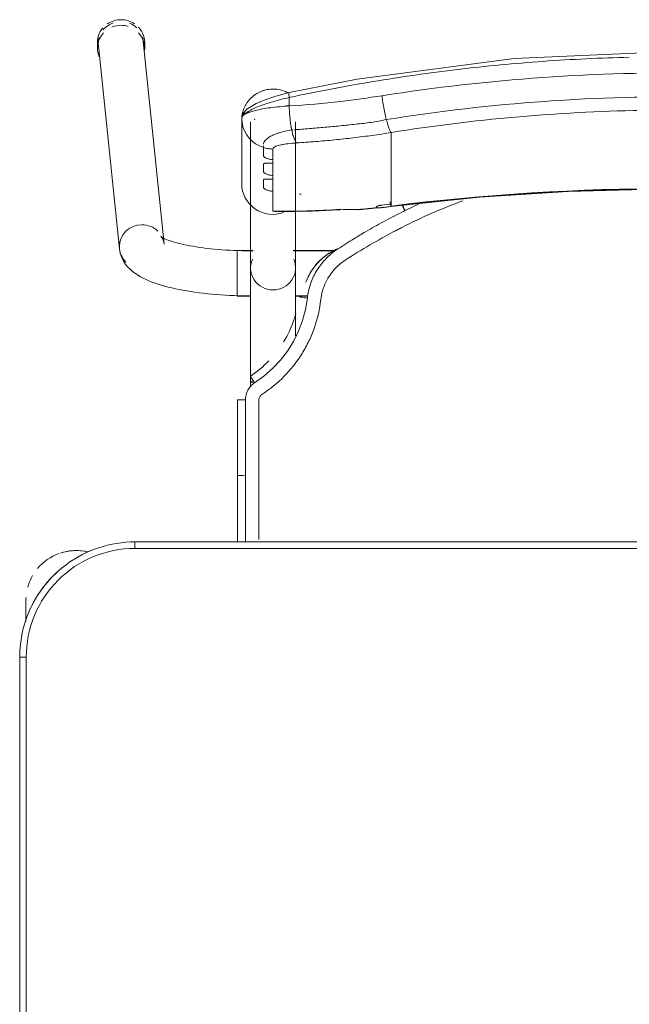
# Model space of a CAD drawing. Header units: metres. Extents: x 3 to 43.5, y -74 to -48.5.
# Tile 127 of 209: x 37.373 to 37.653, y -54.794 to -54.341. Entities that reach past the tile are written whole.
import ezdxf

# ---------------------------------------------------------------- set-up
doc = ezdxf.new("R2010")
doc.units = ezdxf.units.M
doc.layers.add('I-FURN', color=7, linetype='Continuous', lineweight=18)

# ---------------------------------------------------------------- blocks, each defined once
blk = doc.blocks.new('ConjuntoParaAlunoTamanho6 - CJA06_ConjuntoParaAlunoTamanho6-V14-1PAV - FRIGORÍFICA')
at = {"layer": 'I-FURN', "color": 253, "true_color": 0xaaaaaa}
for p, q in [((-0.2643023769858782, 0.2945585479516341), (-0.2643023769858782, 0.2919703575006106)), ((-0.2335379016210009, 0.2018170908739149), (-0.2432124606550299, 0.295256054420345)), ((-0.2425404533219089, 0.2919703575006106), (-0.2425404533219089, 0.2945585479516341)), ((-0.2638023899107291, 0.2931241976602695), (-0.2541278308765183, 0.1996852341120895)), ((-0.197899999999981, 0.2596939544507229), (-0.197899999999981, 0.2296403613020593)), ((-0.1938499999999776, 0.258124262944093), (-0.1938499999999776, 0.190968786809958)), ((-0.1920690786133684, 0.2589589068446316), (-0.1920240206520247, 0.2590556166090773)), ((-0.1920240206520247, 0.2590556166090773), (-0.1919206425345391, 0.2594856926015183)), ((-0.1731499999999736, 0.1909687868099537), (-0.1731499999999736, 0.258124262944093)), ((-0.1973389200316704, 0.2558006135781), (-0.1966477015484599, 0.2539495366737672)), ((-0.1966476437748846, 0.2539494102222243), (-0.1956994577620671, 0.2522107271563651)), ((-0.1749254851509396, 0.2543538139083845), (-0.174369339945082, 0.2544094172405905)), ((-0.1956994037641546, 0.2522106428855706), (-0.1945122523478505, 0.2506185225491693)), ((-0.1292314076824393, 0.2438022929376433), (-0.1292314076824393, 0.253173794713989)), ((-0.1836599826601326, 0.2407252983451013), (-0.1836599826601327, 0.2390378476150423)), ((-0.1292314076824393, 0.2421389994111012), (-0.1292314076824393, 0.2438022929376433)), ((-0.1292314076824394, 0.2421389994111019), (-0.1292314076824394, 0.2365253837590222)), ((-0.1292314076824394, 0.2365253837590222), (-0.1292314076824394, 0.2348620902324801)), ((-0.1836599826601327, 0.2334483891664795), (-0.1836599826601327, 0.2317609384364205)), ((-0.1292314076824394, 0.2348620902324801), (-0.1292314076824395, 0.2292484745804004)), ((-0.1292314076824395, 0.2292484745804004), (-0.1292314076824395, 0.2275851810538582)), ((-0.1292314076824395, 0.2275851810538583), (-0.1292314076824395, 0.2219715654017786)), ((-0.1836599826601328, 0.2261714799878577), (-0.1836599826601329, 0.2170112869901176)), ((-0.1292314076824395, 0.2219715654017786), (-0.1292314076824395, 0.2203082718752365)), ((-0.1441419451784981, 0.2175731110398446), (-0.1292586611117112, 0.219152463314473)), ((-0.1159764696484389, 0.2204774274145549), (-0.1226984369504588, 0.2173238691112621)), ((-0.1836599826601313, 0.2170112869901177), (-0.1818018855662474, 0.2167931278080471)), ((-0.1927135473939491, 0.1989367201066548), (-0.1999999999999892, 0.1989367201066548)), ((-0.199999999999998, 0.1984449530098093), (-0.199999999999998, 0.1941086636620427)), ((-0.1927106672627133, 0.1987867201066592), (-0.1938499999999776, 0.1987867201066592)), ((-0.1938499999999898, 0.1987867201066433), (-0.1938499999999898, 0.1984502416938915)), ((-0.1938499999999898, 0.1984502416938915), (-0.1938499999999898, 0.1976441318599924)), ((-0.1549429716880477, 0.1987867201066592), (-0.1742893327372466, 0.1987867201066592)), ((-0.1547360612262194, 0.1989367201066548), (-0.1742864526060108, 0.1989367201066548)), ((-0.199999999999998, 0.1939272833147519), (-0.1999999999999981, 0.1857513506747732)), ((-0.1938499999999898, 0.1936664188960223), (-0.1938499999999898, 0.1916047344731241)), ((-0.1999999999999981, 0.1857279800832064), (-0.1999999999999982, 0.1792198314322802)), ((-0.1938499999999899, 0.1868796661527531), (-0.1938499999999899, 0.185819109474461)), ((-0.1938499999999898, 0.1837095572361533), (-0.1938499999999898, 0.1858191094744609)), ((-0.1999999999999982, 0.1791583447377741), (-0.1999999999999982, 0.1779367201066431)), ((-0.1999999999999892, 0.1779367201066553), (-0.1937679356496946, 0.1779367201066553)), ((-0.1938499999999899, 0.1780867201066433), (-0.1938499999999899, 0.1795051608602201)), ((-0.1732320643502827, 0.1779367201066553), (-0.1675962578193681, 0.1779367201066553)), ((-0.1726767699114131, 0.1780867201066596), (-0.1675711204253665, 0.1780867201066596)), ((-0.1938499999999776, 0.1385735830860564), (-0.1938499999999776, 0.1364339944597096)), ((-0.1998252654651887, 0.1302070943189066), (-0.1998241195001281, 0.0953009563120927)), ((-0.199816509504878, 0.06488258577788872), (-0.1998241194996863, 0.095301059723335)), ((-0.1998241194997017, 0.09530105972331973), (-0.1998198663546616, 0.09528842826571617)), ((-0.196225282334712, 0.0955583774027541), (-0.1973810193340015, 0.09554367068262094)), ((0.2470000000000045, 0.06496651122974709), (-0.2469999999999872, 0.06496651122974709)), ((-0.2469999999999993, 0.06496651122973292), (-0.2469999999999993, 0.06196651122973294)), ((0.2470000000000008, 0.06496651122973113), (-0.2469999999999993, 0.06496651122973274)), ((-0.297125, 0.02878273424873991), (-0.297125, 0.0379715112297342)), ((-0.2971250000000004, 0.03797151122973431), (-0.2971250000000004, 0.02827850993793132)), ((-0.2999999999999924, 0.01196651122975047), (-0.2999999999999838, -0.3320334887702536)), ((-0.2999999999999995, 0.01196651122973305), (-0.2969999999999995, 0.01196651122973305)), ((-0.2999999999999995, 0.01196651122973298), (-0.3000000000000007, -0.3320334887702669))]:
    blk.add_line(p, q, dxfattribs=at)
at = {"layer": 'I-FURN', "color": 253, "true_color": 0xaaaaaa, "flags": 128}
for points in [[(0.0001000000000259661, 0.2903998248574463), (-0.07266958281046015, 0.2872143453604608), (-0.1448601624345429, 0.277701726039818), (-0.1760326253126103, 0.2716064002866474)], [(-0.1760343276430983, 0.2716060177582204), (-0.1821754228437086, 0.2699680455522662), (-0.1876074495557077, 0.2681172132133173), (-0.1913128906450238, 0.2665180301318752), (-0.1955671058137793, 0.2639038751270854), (-0.1970794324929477, 0.2622558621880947), (-0.1976471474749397, 0.2611297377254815), (-0.1978999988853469, 0.2597125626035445)], [(-0.1760658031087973, 0.2692828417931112), (-0.1760658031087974, 0.2683125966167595), (-0.1760658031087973, 0.2673423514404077), (-0.1760658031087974, 0.2663721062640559), (-0.1760658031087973, 0.2654018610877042)], [(-0.1978999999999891, 0.2596939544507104), (-0.1977587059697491, 0.2577280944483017), (-0.1973389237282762, 0.2558006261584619)], [(-0.1978999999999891, 0.2596939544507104), (-0.1978999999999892, 0.2521805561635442), (-0.1978999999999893, 0.244667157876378), (-0.1978999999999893, 0.2371537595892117), (-0.1978999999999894, 0.2296403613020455)], [(-0.1978999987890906, 0.2446838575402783), (-0.197899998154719, 0.2521977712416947), (-0.1978999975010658, 0.2597116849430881)], [(-0.1945121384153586, 0.2506183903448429), (-0.1931094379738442, 0.2492039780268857), (-0.191518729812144, 0.2479946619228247)], [(-0.1915186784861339, 0.2479946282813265), (-0.1897706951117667, 0.2470146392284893), (-0.1879002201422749, 0.2462823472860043)], [(-0.1878999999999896, 0.2424255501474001), (-0.1878999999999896, 0.2433897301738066), (-0.1878999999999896, 0.2443539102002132), (-0.1878999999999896, 0.2453180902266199), (-0.1878999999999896, 0.2462822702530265)], [(-0.1836599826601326, 0.2456094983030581), (-0.1836599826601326, 0.2443884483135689), (-0.1836599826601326, 0.2431673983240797), (-0.1836599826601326, 0.2419463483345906), (-0.1836599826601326, 0.2407252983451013)], [(-0.1878999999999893, 0.2351486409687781), (-0.1878999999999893, 0.2360322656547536), (-0.1878999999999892, 0.2369158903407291), (-0.1878999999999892, 0.2377995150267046), (-0.1878999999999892, 0.2386831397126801)], [(-0.1836599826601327, 0.2390378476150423), (-0.1836599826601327, 0.2376404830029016), (-0.1836599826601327, 0.2362431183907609), (-0.1836599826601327, 0.2348457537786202), (-0.1836599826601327, 0.2334483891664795)], [(-0.1878999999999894, 0.2278717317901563), (-0.1878999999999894, 0.2287553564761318), (-0.1878999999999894, 0.2296389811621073), (-0.1878999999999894, 0.2305226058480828), (-0.1878999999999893, 0.2314062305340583)], [(-0.1836599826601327, 0.2317609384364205), (-0.1836599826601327, 0.2303635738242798), (-0.1836599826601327, 0.2289662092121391), (-0.1836599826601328, 0.2275688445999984), (-0.1836599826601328, 0.2261714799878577)], [(-0.1292586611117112, 0.219152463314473), (-0.08865069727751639, 0.223419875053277), (-0.04790057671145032, 0.2260954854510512), (-0.007073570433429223, 0.2271749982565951), (0.03376492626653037, 0.226656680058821), (0.07454949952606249, 0.2245413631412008), (0.1152148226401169, 0.220832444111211), (0.1294586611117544, 0.219152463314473)], [(-0.181114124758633, 0.2167731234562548), (-0.1653257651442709, 0.2170099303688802), (-0.1533056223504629, 0.2176050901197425)], [(-0.1358999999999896, 0.2186998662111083), (-0.1358999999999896, 0.218777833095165), (-0.1358999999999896, 0.2188557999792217), (-0.1358999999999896, 0.2189337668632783), (-0.1358999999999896, 0.219011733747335)], [(-0.1292314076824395, 0.2203082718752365), (-0.1292314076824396, 0.2200743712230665), (-0.1292314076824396, 0.2198404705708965), (-0.1292314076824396, 0.2196065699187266), (-0.1292314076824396, 0.2193726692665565)], [(-0.2335379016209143, 0.20181709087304), (-0.2337286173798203, 0.2028696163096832), (-0.2340307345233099, 0.2037613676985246), (-0.2343720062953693, 0.2044473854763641), (-0.2346851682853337, 0.2049236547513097), (-0.2349211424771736, 0.2052118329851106), (-0.2350504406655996, 0.2053439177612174), (-0.235070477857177, 0.2053619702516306)], [(-0.235070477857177, 0.2053619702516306), (-0.2350077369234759, 0.2053133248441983), (-0.2348200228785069, 0.2051835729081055), (-0.2345106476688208, 0.2049931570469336), (-0.2340848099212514, 0.204758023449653), (-0.2335484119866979, 0.2044905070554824), (-0.232907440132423, 0.2042001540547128), (-0.2321676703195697, 0.2038943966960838), (-0.2313345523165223, 0.2035790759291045), (-0.2304131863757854, 0.2032588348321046), (-0.2294083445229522, 0.2029374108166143), (-0.2283245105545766, 0.2026178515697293), (-0.2271659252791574, 0.2023026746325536), (-0.2259366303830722, 0.2019939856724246), (-0.2246405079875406, 0.2016935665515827), (-0.2232813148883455, 0.2014029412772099), (-0.2218627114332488, 0.2011234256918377), (-0.22038828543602, 0.200856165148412), (-0.2188615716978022, 0.2006021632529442), (-0.2172860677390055, 0.2003623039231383), (-0.2156652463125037, 0.2001373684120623), (-0.2140025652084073, 0.1999280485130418), (-0.2123014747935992, 0.1997349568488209), (-0.2105654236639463, 0.1995586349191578), (-0.2087978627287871, 0.1993995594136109), (-0.2070022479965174, 0.1992581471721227), (-0.2051820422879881, 0.1991347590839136), (-0.2033407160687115, 0.1990297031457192), (-0.201481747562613, 0.1989432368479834), (-0.1996086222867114, 0.1988755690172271), (-0.1977248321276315, 0.1988268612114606), (-0.1958338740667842, 0.1987972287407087), (-0.1939392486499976, 0.1987867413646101), (-0.1938499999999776, 0.1987867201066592)], [(-0.2541278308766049, 0.1996852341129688), (-0.2537524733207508, 0.1976222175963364), (-0.2531060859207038, 0.1957226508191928), (-0.2522614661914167, 0.1940331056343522), (-0.251286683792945, 0.1925592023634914), (-0.2502318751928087, 0.1912808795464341), (-0.2491278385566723, 0.19016772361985), (-0.2479903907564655, 0.1891887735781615), (-0.2468256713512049, 0.1883170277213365), (-0.2456343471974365, 0.1875306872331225), (-0.24441438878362, 0.1868128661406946), (-0.2431627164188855, 0.1861507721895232), (-0.2418761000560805, 0.1855348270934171), (-0.2405516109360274, 0.184957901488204), (-0.2391868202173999, 0.1844147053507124), (-0.2377798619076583, 0.1839013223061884), (-0.2363294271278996, 0.1834148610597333), (-0.2348347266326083, 0.1829531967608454), (-0.2332954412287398, 0.1825147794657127), (-0.2317116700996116, 0.182098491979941), (-0.230083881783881, 0.181703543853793), (-0.2284128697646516, 0.1813293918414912), (-0.2266997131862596, 0.1809756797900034), (-0.2249457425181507, 0.180642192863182), (-0.2231525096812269, 0.1803288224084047), (-0.2213217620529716, 0.1800355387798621), (-0.2194554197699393, 0.1797623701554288), (-0.217555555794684, 0.1795093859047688), (-0.215624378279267, 0.1792766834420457), (-0.2136642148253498, 0.1790643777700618), (-0.2116774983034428, 0.1788725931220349), (-0.2096667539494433, 0.1787014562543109), (-0.2076345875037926, 0.1785510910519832), (-0.2055836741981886, 0.1784216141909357), (-0.2035167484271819, 0.1783131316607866), (-0.2014365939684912, 0.1782257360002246), (-0.1993460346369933, 0.1781595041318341), (-0.1972479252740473, 0.1781144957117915), (-0.1951451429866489, 0.1780907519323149), (-0.1938499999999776, 0.1780867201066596)], [(-0.1938499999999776, 0.1385735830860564), (-0.1938499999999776, 0.1405709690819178), (-0.1938499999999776, 0.1425707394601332), (-0.1938499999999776, 0.1445696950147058), (-0.1938499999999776, 0.1465646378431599), (-0.1938499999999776, 0.1485523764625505), (-0.1938499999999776, 0.1505297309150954), (-0.1938499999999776, 0.152493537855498), (-0.1938499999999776, 0.1544406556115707), (-0.1938499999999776, 0.1563679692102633), (-0.1938499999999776, 0.1582723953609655), (-0.1938499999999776, 0.1601508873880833), (-0.1938499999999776, 0.1620004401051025), (-0.1938499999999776, 0.163818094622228), (-0.1938499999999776, 0.1656009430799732), (-0.1938499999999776, 0.1673461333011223), (-0.1938499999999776, 0.1690508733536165), (-0.1938499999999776, 0.1707124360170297), (-0.1938499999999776, 0.1723281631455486), (-0.1938499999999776, 0.1738954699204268), (-0.1938499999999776, 0.1754118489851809), (-0.1938499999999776, 0.1768748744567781), (-0.1938499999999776, 0.1782822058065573), (-0.1938499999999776, 0.1796315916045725), (-0.1938499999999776, 0.1809208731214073), (-0.1938499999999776, 0.1821479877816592), (-0.1938499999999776, 0.1833109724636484), (-0.1938499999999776, 0.1844079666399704), (-0.1938499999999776, 0.1854372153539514), (-0.1938499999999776, 0.1863970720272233), (-0.1938499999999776, 0.1872860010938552), (-0.1938499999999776, 0.1881025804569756), (-0.1938499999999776, 0.1888455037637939), (-0.1938499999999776, 0.1895135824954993), (-0.1938499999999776, 0.1901057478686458), (-0.1938499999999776, 0.1906210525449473), (-0.1938499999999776, 0.190968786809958)], [(-0.1731499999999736, 0.1909687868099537), (-0.1731499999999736, 0.1905139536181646), (-0.1731499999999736, 0.189981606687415), (-0.1731499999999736, 0.1893725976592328), (-0.1731499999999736, 0.1886879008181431), (-0.1731499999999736, 0.1879286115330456), (-0.1731499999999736, 0.1870959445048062), (-0.1731499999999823, 0.1861912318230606), (-0.1731499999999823, 0.1852159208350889), (-0.1731499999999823, 0.1841715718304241), (-0.1731499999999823, 0.1830598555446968), (-0.1731499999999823, 0.1818825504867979), (-0.1731499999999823, 0.1806415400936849), (-0.1731499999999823, 0.1793388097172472), (-0.1731499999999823, 0.1779764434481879), (-0.1731499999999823, 0.1765566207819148), (-0.1731499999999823, 0.1750816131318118), (-0.1731499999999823, 0.1735537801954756), (-0.1731499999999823, 0.1719755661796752), (-0.1731499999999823, 0.1703494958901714), (-0.1731499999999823, 0.1686781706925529), (-0.1731499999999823, 0.1669642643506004), (-0.1731499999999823, 0.1652105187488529), (-0.1731499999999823, 0.1634197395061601), (-0.1731499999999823, 0.1615947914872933), (-0.1731499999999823, 0.1597385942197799)], [(-0.1684099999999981, 0.1843835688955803), (-0.1684099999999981, 0.1843688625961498), (-0.1684099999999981, 0.1843541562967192), (-0.1684099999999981, 0.1843394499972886), (-0.1684099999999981, 0.184324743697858)], [(-0.1677424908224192, 0.1770641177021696), (-0.1686080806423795, 0.1718750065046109), (-0.1699665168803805, 0.1667882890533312), (-0.1718069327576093, 0.1618511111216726), (-0.1741455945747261, 0.1571266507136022), (-0.1769279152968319, 0.1526472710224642), (-0.1801293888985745, 0.1484554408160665), (-0.183741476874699, 0.1446112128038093), (-0.1877058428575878, 0.1411317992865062), (-0.1919863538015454, 0.1380495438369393)], [(-0.1962270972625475, 0.1302521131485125), (-0.1962262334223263, 0.1233088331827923), (-0.1962256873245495, 0.1163650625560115), (-0.1962254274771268, 0.1094205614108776), (-0.1962253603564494, 0.1024936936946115), (-0.1962252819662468, 0.09555841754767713)], [(-0.1973810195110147, 0.09554367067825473), (-0.1984075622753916, 0.09550450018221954), (-0.1992035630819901, 0.09544490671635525), (-0.199690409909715, 0.09537093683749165), (-0.1998241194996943, 0.09530106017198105)], [(-0.2469999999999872, 0.06496651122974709), (-0.2491194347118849, 0.06492411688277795), (-0.251235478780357, 0.064797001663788), (-0.253344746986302, 0.06458536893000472), (-0.2554438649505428, 0.06428955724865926), (-0.257529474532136, 0.06391003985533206), (-0.2595982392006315, 0.06344742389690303), (-0.2616468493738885, 0.06290244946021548), (-0.2636720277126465, 0.06227598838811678), (-0.2656705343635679, 0.06156904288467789), (-0.2676391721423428, 0.06078274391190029), (-0.2695747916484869, 0.05991834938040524), (-0.2714742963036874, 0.05897724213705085), (-0.273334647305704, 0.05796092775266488), (-0.2751528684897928, 0.05687103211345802), (-0.2769260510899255, 0.05570929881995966), (-0.2786513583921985, 0.05447758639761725), (-0.2803260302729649, 0.05317786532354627), (-0.2819473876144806, 0.05181221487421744), (-0.2835128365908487, 0.0503828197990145), (-0.2850198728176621, 0.04889196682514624), (-0.2864660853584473, 0.04734204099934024), (-0.2878491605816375, 0.04573552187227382), (-0.2891668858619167, 0.04407497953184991), (-0.2904171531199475, 0.04236307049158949), (-0.2915979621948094, 0.04060253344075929), (-0.2927074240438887, 0.03879618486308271), (-0.2937437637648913, 0.03694691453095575), (-0.2947053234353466, 0.03505768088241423), (-0.2955905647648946, 0.0331315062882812), (-0.2963980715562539, 0.03117147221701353), (-0.2971265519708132, 0.02918071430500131), (-0.2977748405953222, 0.0271624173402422), (-0.2983419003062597, 0.0251198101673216), (-0.2988268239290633, 0.02305616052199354), (-0.2992288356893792, 0.020974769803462), (-0.2995472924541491, 0.01887896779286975), (-0.2997816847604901, 0.01677210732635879), (-0.299931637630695, 0.01465755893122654), (-0.2999969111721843, 0.0125387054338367), (-0.2999999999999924, 0.01196651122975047)], [(0.2469999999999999, 0.0619665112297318), (0.1234999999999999, 0.0619665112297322), (-1.453485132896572e-16, 0.06196651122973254), (-0.1235000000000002, 0.06196651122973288), (-0.2470000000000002, 0.06196651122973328)], [(-0.2469999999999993, 0.06196651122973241), (-0.1234999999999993, 0.0619665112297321), (7.44471151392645e-16, 0.06196651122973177), (0.1235000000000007, 0.06196651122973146), (0.2470000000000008, 0.06196651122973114)], [(-0.2971249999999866, 0.0379715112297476), (-0.2971249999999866, 0.03795791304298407), (-0.2971249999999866, 0.03791714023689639), (-0.2971249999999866, 0.03784925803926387), (-0.2971249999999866, 0.03775437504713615), (-0.2971249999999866, 0.03763264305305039), (-0.2971249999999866, 0.03748425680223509), (-0.2971249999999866, 0.03730945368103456), (-0.2971249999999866, 0.03710851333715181), (-0.2971249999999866, 0.03688175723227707), (-0.2971249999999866, 0.0366295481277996), (-0.2971249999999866, 0.03635228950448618), (-0.2971249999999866, 0.03605042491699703), (-0.2971249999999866, 0.03572443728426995), (-0.2971249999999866, 0.03537484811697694), (-0.2971249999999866, 0.03500221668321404), (-0.2971249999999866, 0.03460713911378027), (-0.2971249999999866, 0.03419024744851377), (-0.2971249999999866, 0.03375220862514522), (-0.2971249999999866, 0.03329372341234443), (-0.2971249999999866, 0.03281552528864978), (-0.2971249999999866, 0.03231837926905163), (-0.2971249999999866, 0.03180308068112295), (-0.2971249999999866, 0.03127045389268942), (-0.2971249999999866, 0.03072135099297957), (-0.2971249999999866, 0.03015665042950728), (-0.2971249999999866, 0.0295772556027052), (-0.2971249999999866, 0.02898409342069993)], [(-0.2970000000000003, 0.01196651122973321), (-0.2970000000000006, -0.0740334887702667), (-0.2970000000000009, -0.1600334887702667), (-0.297000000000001, -0.2460334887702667), (-0.2970000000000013, -0.3320334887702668)], [(-0.2970000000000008, -0.3320334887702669), (-0.2970000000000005, -0.2460334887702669), (-0.2970000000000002, -0.1600334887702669), (-0.2969999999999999, -0.07403348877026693), (-0.2969999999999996, 0.01196651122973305)]]:
    blk.add_lwpolyline(points, dxfattribs=at)
at = {"layer": 'I-FURN', "color": 253, "true_color": 0xaaaaaa}
for centre, radius, start, end in [((-0.2470000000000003, 0.01196651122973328), 0.05000000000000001, 89.99999999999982, 179.9999999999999), ((-0.2469999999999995, 0.01196651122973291), 0.05, 90.00000000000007, 180.0000000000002), ((-0.274125, 0.03797151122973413), 0.02300000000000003, 109.9274386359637, 140.0230900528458), ((-0.274125, 0.03797151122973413), 0.02299999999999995, 76.78757610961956, 107.9999999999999), ((-0.274125, 0.03797151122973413), 0.02299999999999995, 76.40433790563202, 104.4669156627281), ((-0.2469999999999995, 0.01196651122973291), 0.05300000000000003, 112.4999999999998, 122.6999338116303), ((-0.2469999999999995, 0.01196651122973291), 0.05300000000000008, 127.5520064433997, 143.1496439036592), ((-0.274125, 0.03797151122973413), 0.02300000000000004, 149.9762060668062, 164.344980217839), ((-0.274125, 0.03797151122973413), 0.023, 176.566897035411, 179.9999999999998), ((-0.2469999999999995, 0.01196651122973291), 0.0530000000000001, 147.3000658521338, 157.4999999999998)]:
    blk.add_arc(centre, radius, start, end, dxfattribs=at)
for centre, major_axis, ratio, start_param, end_param in [((-0.2535074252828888, 0.2941901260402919), (0.01029496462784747, 0.001065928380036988), 0.9671584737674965, 1.815725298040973, 2.361641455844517), ((-0.2534214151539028, 0.2945585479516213), (0.01088096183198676, 0), 0.9659258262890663, 1.570796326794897, 2.185057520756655), ((-0.2534214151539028, 0.2945585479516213), (0.01088096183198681, 0), 0.9659258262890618, 0.9594267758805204, 1.570796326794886), ((-0.2535074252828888, 0.2941901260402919), (0.01029496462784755, 0.001065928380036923), 0.9671584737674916, 0.6855924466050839, 1.060104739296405), ((-0.2534214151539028, 0.2919703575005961), (0.01088096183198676, 0), 0.9659258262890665, 2.404267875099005, 3.526261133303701), ((-0.2534214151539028, 0.2945585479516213), (0.01088096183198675, 0), 0.9659258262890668, 2.438822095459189, 3.243524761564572), ((-0.2534214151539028, 0.2919703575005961), (0.01088096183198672, 0), 0.9659258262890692, 1.570796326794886, 1.965237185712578), ((-0.2534214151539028, 0.2919703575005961), (0.01088096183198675, 0), 0.965925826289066, 1.25762360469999, 1.559899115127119), ((-0.2534214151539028, 0.2945585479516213), (0.01088096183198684, 0), 0.965925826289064, 6.170166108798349, 7.02045695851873), ((-0.2534214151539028, 0.2919703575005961), (0.0108809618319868, 0), 0.9659258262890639, 6.182855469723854, 7.015453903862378), ((-0.2535074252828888, 0.2941901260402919), (0.01029496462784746, 0.001065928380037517), 0.9671584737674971, 2.780210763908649, 3.14159265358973), ((-0.2535074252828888, 0.2941901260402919), (0.01029496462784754, 0.001065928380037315), 0.9671584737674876, 6.183379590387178, 6.464027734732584), ((-0.1834999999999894, 0.2296403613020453), (-0.01439999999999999, 1.543589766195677e-16), 0.9781476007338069, 0, 1.909657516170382), ((9.999999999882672e-05, -0.7715866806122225), (1.021100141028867, 0), 0.9781476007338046, 1.44377104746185, 1.697821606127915), ((9.999999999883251e-05, -0.7711708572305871), (1.0208981, 0), 0.9781476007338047, 1.443771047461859, 1.697821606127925), ((-0.1792715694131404, 0.6012766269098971), (0.385, 0), 0.9781476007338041, 4.732926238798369, 4.735012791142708), ((-0.1792715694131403, 0.6033557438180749), (0.3949999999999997, 0), 0.978147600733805, 4.701278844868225, 4.780292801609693), ((-0.1450124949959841, 0.2275351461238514), (-0.0008705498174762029, 0.009962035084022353), 0.01850094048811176, 2.95752618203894, 3.350225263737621), ((-0.1792715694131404, 0.6026280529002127), (0.3949999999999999, 0), 0.9781476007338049, 4.801491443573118, 4.82254091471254), ((-0.1792715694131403, 0.6035636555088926), (0.3950000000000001, 0), 0.9781476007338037, 4.828782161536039, 4.83941425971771), ((-0.1792715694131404, 0.6022122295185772), (0.3947979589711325, 0), 0.9781476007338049, 4.828841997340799, 4.839414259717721), ((-0.1304982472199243, 0.2290753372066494), (-0.001239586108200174, 0.009922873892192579), 0.02633907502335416, 2.463315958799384, 2.966516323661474), ((-0.2438328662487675, 0.2007511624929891), (0.01029496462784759, 0.001065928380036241), 0.9671584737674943, 1.4709906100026, 3.041786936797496), ((-0.2438328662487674, 0.2007511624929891), (0.01029496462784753, 0.001065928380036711), 0.9671584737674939, 0.6855924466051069, 1.470990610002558), ((-0.2438328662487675, 0.200751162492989), (0.01029496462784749, 0.001065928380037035), 0.9671584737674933, 3.041786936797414, 3.827185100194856), ((-0.1834999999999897, 0.1909687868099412), (0.01035, 0), 0.9781476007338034, 2.736870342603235, 4.712388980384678), ((-0.1834999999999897, 0.1909687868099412), (0.01035000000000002, 0), 0.9781476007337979, 4.712388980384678, 6.687907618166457), ((-0.1834999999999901, 0.1385735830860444), (0.01034999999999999, 0), 0.06975647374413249, 2.648424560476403, 3.665191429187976)]:
    blk.add_ellipse(centre, major_axis=major_axis, ratio=ratio, start_param=start_param, end_param=end_param, dxfattribs=at)
for points in [[(-0.0592946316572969, 0.2859072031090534), (-0.06587565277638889, 0.2854382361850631), (-0.07244736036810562, 0.2848919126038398), (-0.07900653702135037, 0.2842687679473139)], [(-0.03952650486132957, 0.2870815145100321), (-0.04612297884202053, 0.2867677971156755), (-0.05271335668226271, 0.2863761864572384), (-0.05929442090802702, 0.2859072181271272)], [(-0.01972185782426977, 0.2877884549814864), (-0.02632733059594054, 0.2876310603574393), (-0.03292992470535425, 0.2873952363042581), (-0.03952642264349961, 0.2870815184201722)], [(-0.09864346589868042, 0.2821693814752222), (-0.1051744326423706, 0.2813931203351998), (-0.1116896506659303, 0.2805405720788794), (-0.1181860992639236, 0.2796131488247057)], [(-0.07900690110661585, 0.2842687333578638), (-0.08556602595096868, 0.2836455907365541), (-0.09211261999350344, 0.282945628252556), (-0.09864346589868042, 0.2821693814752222)], [(-0.1376161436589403, 0.2766076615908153), (-0.1440720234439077, 0.275531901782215), (-0.150506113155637, 0.2743826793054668), (-0.1569153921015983, 0.2731614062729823)], [(-0.1181862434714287, 0.2796131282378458), (-0.1246826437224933, 0.2786857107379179), (-0.131160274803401, 0.2776834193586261), (-0.1376161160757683, 0.2766076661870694)], [(-0.1569155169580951, 0.2731613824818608), (-0.163324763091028, 0.2719401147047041), (-0.1697091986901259, 0.270646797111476), (-0.1760658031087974, 0.2692828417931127)], [(-0.1334597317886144, 0.2700975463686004), (-0.1333915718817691, 0.2695629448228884), (-0.1332445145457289, 0.2684805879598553), (-0.1329950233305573, 0.2668394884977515), (-0.13271980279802, 0.2652023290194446), (-0.1324223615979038, 0.2635911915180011), (-0.1321069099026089, 0.2620269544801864), (-0.1317774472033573, 0.2605307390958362), (-0.131551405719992, 0.2595920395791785), (-0.1314375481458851, 0.2591403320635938)], [(-0.176065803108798, 0.2654018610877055), (-0.1791352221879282, 0.2652333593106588), (-0.1850371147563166, 0.2646984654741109), (-0.1921907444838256, 0.2633749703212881), (-0.1952797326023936, 0.2622250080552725), (-0.1963209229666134, 0.2616120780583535)], [(-0.1765593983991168, 0.2656450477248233), (-0.1770113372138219, 0.2655265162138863), (-0.177461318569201, 0.2654051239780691), (-0.1779078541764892, 0.265281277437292)], [(-0.176065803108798, 0.2654018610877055), (-0.1760589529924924, 0.2649819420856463), (-0.1760367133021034, 0.2641342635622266), (-0.1759782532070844, 0.2628495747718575), (-0.1758952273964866, 0.2615619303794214), (-0.175788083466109, 0.2602816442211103), (-0.17565767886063, 0.2590190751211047), (-0.1755052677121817, 0.2577841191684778), (-0.1753320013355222, 0.2565866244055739), (-0.175139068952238, 0.255436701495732), (-0.17499849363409, 0.2547076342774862), (-0.1749255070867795, 0.2543539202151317)], [(-0.1973516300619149, 0.2608349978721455), (-0.1977148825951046, 0.2604604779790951), (-0.1978999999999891, 0.2600778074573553), (-0.1978999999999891, 0.2596939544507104)], [(-0.1292314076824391, 0.2531737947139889), (-0.1293198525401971, 0.253273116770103), (-0.1295044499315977, 0.2535308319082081), (-0.1298007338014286, 0.2540876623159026), (-0.1301127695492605, 0.2548082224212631), (-0.130436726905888, 0.2556848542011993), (-0.1307683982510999, 0.2567045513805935), (-0.1311037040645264, 0.2578555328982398), (-0.1313268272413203, 0.2587010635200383), (-0.1314375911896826, 0.259140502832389)], [(-0.1749255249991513, 0.2543540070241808), (-0.1748359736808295, 0.2539200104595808), (-0.1746487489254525, 0.2530845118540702), (-0.1743466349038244, 0.2519451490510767), (-0.1740270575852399, 0.2509327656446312), (-0.1736938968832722, 0.2500587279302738), (-0.1733510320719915, 0.2493354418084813), (-0.1730027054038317, 0.2487702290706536), (-0.1727696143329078, 0.2485030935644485), (-0.1726535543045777, 0.2483980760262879)], [(-0.1639821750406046, 0.2490156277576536), (-0.1668748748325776, 0.2487818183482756), (-0.1697656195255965, 0.2485760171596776), (-0.1726535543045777, 0.2483980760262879)], [(-0.1596417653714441, 0.2493873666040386), (-0.161088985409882, 0.249256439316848), (-0.1625358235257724, 0.2491325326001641), (-0.1639821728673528, 0.2490156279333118)], [(-0.1466093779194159, 0.2507557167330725), (-0.1480579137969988, 0.2505825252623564), (-0.1495063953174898, 0.2504163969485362), (-0.1509547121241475, 0.2502573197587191)], [(-0.1422637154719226, 0.2512964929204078), (-0.143712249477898, 0.2511091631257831), (-0.1451608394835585, 0.2509289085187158), (-0.1466093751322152, 0.2507557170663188)], [(-0.1879001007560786, 0.2462823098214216), (-0.1875579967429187, 0.2461749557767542), (-0.1868655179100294, 0.2459854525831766), (-0.1858079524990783, 0.2457777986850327), (-0.1847375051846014, 0.245647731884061), (-0.1840192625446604, 0.2456134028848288), (-0.1836599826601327, 0.2456094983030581)], [(-0.1539742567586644, 0.2177192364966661), (-0.1534937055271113, 0.2175210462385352), (-0.1529962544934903, 0.2175770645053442), (-0.1524701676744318, 0.2178778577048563)], [(-0.1524701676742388, 0.2178778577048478), (-0.1511336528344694, 0.2178205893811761), (-0.148400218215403, 0.2177478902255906), (-0.1455629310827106, 0.2177625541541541), (-0.1441226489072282, 0.217792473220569)], [(-0.1358494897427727, 0.2186013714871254), (-0.135866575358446, 0.2186169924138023), (-0.1358918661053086, 0.2186492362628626), (-0.1359000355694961, 0.2186828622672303), (-0.1358999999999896, 0.2186998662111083)], [(-0.1358999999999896, 0.219011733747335), (-0.1358974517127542, 0.2190478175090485), (-0.135862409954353, 0.2191208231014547), (-0.1357253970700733, 0.2192307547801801), (-0.1354877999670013, 0.2193475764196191), (-0.1351772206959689, 0.2194610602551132), (-0.1347943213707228, 0.2195675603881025), (-0.1343570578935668, 0.2196652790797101), (-0.1339016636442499, 0.2197447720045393), (-0.1335709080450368, 0.2197895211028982), (-0.1333999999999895, 0.2198095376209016)], [(-0.1226979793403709, 0.2173232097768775), (-0.1229747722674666, 0.2171883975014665), (-0.1235279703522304, 0.2169178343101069), (-0.124080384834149, 0.2166453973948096), (-0.1243563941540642, 0.2165087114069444)], [(-0.09624535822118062, 0.2218352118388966), (-0.1058408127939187, 0.2182510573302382), (-0.1151956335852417, 0.2141430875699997), (-0.124341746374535, 0.2095039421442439)], [(-0.1228881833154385, 0.2172303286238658), (-0.1230391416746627, 0.2175280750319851), (-0.1231915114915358, 0.2178323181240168), (-0.1233396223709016, 0.2181318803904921)], [(-0.1243563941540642, 0.2165087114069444), (-0.127170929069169, 0.2151169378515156), (-0.132758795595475, 0.2122360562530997), (-0.1382577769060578, 0.2091620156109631), (-0.140984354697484, 0.2075760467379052)], [(-0.124341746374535, 0.2095039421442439), (-0.1249439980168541, 0.2091985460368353), (-0.1261530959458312, 0.2085797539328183), (-0.127371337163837, 0.2079446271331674), (-0.1279827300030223, 0.2076228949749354)], [(-0.1463764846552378, 0.2043055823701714), (-0.1476209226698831, 0.2035451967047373), (-0.1501008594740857, 0.2020049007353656), (-0.1525577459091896, 0.2004277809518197), (-0.1537794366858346, 0.1996302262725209)], [(-0.1279827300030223, 0.2076228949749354), (-0.1315664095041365, 0.205741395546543), (-0.1388903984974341, 0.2016844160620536), (-0.1465126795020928, 0.1969783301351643), (-0.1503956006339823, 0.1944471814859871)], [(-0.140984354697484, 0.2075760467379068), (-0.1418838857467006, 0.2070440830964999), (-0.1436780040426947, 0.2059695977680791), (-0.1454617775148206, 0.2048741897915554), (-0.1463509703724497, 0.2043213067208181)], [(-0.1537794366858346, 0.1996302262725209), (-0.1554966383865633, 0.198508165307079), (-0.1586948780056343, 0.195943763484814), (-0.1613359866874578, 0.1928020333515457), (-0.1624994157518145, 0.191104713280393)], [(-0.1568013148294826, 0.1981978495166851), (-0.1557631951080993, 0.1987999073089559), (-0.1547464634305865, 0.199296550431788), (-0.1537598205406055, 0.1997100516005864)], [(-0.1650109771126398, 0.1907575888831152), (-0.164470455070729, 0.191508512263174), (-0.163310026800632, 0.1929545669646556), (-0.161349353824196, 0.1949320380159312), (-0.1591901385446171, 0.1966947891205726), (-0.1576358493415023, 0.1977121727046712), (-0.1568341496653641, 0.1981787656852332)], [(-0.1624994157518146, 0.1911047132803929), (-0.1627133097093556, 0.1907999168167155), (-0.1631293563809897, 0.1901833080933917), (-0.1635214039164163, 0.1895535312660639), (-0.1637112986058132, 0.1892355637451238)], [(-0.1544771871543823, 0.1911186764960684), (-0.1564547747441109, 0.1891182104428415), (-0.1596892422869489, 0.1845226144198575), (-0.1612418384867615, 0.1791461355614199), (-0.1615632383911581, 0.1763592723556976)], [(-0.1503956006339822, 0.194447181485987), (-0.1511343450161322, 0.1939646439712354), (-0.1525553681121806, 0.1929255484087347), (-0.1538574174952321, 0.191743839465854), (-0.1544771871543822, 0.1911186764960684)], [(-0.1637112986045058, 0.1892355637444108), (-0.1647895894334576, 0.1873763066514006), (-0.1665590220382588, 0.1834307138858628), (-0.1674964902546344, 0.1792013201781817), (-0.1677424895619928, 0.1770639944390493)], [(-0.1677424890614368, 0.1770642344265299), (-0.1682328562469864, 0.1771200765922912), (-0.1692131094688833, 0.1772481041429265), (-0.1704566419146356, 0.1774597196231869), (-0.1712817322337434, 0.1776583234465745), (-0.1714682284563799, 0.1777616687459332), (-0.1714634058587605, 0.1778021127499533)], [(-0.1854029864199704, 0.1482281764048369), (-0.1879709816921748, 0.1455767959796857), (-0.1908368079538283, 0.1432074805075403), (-0.1939136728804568, 0.1411945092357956)], [(-0.1939136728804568, 0.1411945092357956), (-0.1939293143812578, 0.1411928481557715), (-0.1938540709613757, 0.1410265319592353), (-0.1934388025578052, 0.1403259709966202), (-0.192784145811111, 0.1392806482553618), (-0.1922544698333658, 0.1384598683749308), (-0.1919863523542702, 0.1380495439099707)], [(-0.1919863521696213, 0.1380501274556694), (-0.1926489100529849, 0.1376179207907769), (-0.1938268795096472, 0.136629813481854), (-0.195191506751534, 0.1347279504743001), (-0.1960368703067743, 0.1325520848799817), (-0.1962246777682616, 0.1310361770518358), (-0.1962270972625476, 0.1302521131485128)], [(-0.1886288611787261, 0.1327672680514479), (-0.1888420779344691, 0.1326285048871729), (-0.1892217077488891, 0.1323105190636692), (-0.1896640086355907, 0.1316970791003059), (-0.1899394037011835, 0.1309924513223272), (-0.1900005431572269, 0.1305014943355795), (-0.1900014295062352, 0.130247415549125)], [(-0.196227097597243, 0.1302520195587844), (-0.1967197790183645, 0.1302517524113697), (-0.1976969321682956, 0.1302488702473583), (-0.1989137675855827, 0.1302381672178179), (-0.1996945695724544, 0.1302227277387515), (-0.1998445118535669, 0.1302108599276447), (-0.1998210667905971, 0.1302049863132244)], [(-0.1998210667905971, 0.1302049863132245), (-0.1998207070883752, 0.124380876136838), (-0.1998194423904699, 0.1127324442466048), (-0.1998196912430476, 0.1010983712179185), (-0.1998198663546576, 0.09528842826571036)], [(-0.1998180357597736, 0.121469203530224), (-0.1998182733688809, 0.1243806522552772), (-0.1998185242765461, 0.1272925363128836), (-0.1998187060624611, 0.1302043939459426)], [(-0.1998174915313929, 0.095284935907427), (-0.1998173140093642, 0.101095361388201), (-0.1998171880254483, 0.1069128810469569), (-0.1998174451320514, 0.112733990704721)], [(-0.1998198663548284, 0.09528842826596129), (-0.1998199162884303, 0.08515314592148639), (-0.1998200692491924, 0.07501788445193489), (-0.1998200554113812, 0.06488260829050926)], [(-0.199817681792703, 0.06488260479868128), (-0.1998176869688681, 0.06836778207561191), (-0.1998176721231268, 0.07185295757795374), (-0.1998176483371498, 0.07533813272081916)]]:
    blk.add_open_spline(points, degree=3, dxfattribs=at)
for points, knots in [([(-0.1334597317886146, 0.2700975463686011), (-0.0847039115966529, 0.2777950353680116), (0.005190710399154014, 0.2841531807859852), (0.09465608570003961, 0.2762553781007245), (0.1336597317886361, 0.2700975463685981)], [-1, -1, -1, -1, -0.4444444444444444, 0, 0, 0, 0]), ([(-0.1978999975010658, 0.2597116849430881), (-0.1978992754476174, 0.2601895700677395), (-0.197828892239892, 0.2612672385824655), (-0.1974722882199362, 0.2628706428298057), (-0.1969498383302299, 0.2642975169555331), (-0.1964165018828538, 0.2654260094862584), (-0.1958545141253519, 0.2663723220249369), (-0.1953379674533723, 0.2671148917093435), (-0.1949214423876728, 0.2676569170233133), (-0.1944708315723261, 0.2681916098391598), (-0.1938161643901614, 0.2689006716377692), (-0.1929067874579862, 0.2697547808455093), (-0.1918973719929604, 0.2705252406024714), (-0.1910486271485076, 0.271071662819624), (-0.1903984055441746, 0.2714415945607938), (-0.1897348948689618, 0.2717736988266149), (-0.1888273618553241, 0.2721720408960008), (-0.1871898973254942, 0.2727458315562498), (-0.1847401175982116, 0.2732046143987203), (-0.1817407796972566, 0.2731518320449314), (-0.1790554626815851, 0.2725508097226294), (-0.1774490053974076, 0.2718715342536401), (-0.176785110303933, 0.2715289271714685)], [0, 0, 0, 0, 0.0625, 0.125, 0.15625, 0.1875, 0.21875, 0.234375, 0.25, 0.265625, 0.28125, 0.3125, 0.34375, 0.359375, 0.375, 0.390625, 0.40625, 0.4375, 0.5, 0.5625, 0.625, 0.6721865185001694, 0.6721865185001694, 0.6721865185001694, 0.6721865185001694]), ([(-0.197899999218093, 0.2597116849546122), (-0.1978999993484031, 0.2603422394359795), (-0.1968779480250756, 0.26186790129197), (-0.1928195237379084, 0.2641120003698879), (-0.1886535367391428, 0.2657759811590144), (-0.1849085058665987, 0.2670351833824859), (-0.180643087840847, 0.2682349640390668), (-0.1776024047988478, 0.2689532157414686), (-0.1760658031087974, 0.2692828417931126)], [0, 0, 0, 0, 0.25, 0.5, 0.625, 0.75, 0.875, 1, 1, 1, 1]), ([(-0.1761028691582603, 0.2715562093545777), (-0.1761586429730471, 0.2714860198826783), (-0.1762736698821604, 0.2710598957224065), (-0.1761920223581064, 0.2700340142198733), (-0.1760658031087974, 0.2692828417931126)], [0.625, 0.625, 0.625, 0.625, 0.75, 1, 1, 1, 1]), ([(-0.1760658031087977, 0.2654018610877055), (-0.1681984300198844, 0.2658977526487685), (-0.1539952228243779, 0.2671607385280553), (-0.1397741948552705, 0.2691006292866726), (-0.1334597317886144, 0.2700975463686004)], [-1, -1, -1, -1, -0.4444444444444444, 0, 0, 0, 0]), ([(-0.1314375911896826, 0.2591405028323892), (-0.0834284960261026, 0.2668293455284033), (0.005115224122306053, 0.2731845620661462), (0.09323131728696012, 0.2652914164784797), (0.1316375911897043, 0.2591405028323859)], [-1, -1, -1, -1, -0.4444444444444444, 0, 0, 0, 0]), ([(-0.1942107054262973, 0.2625985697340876), (-0.194501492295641, 0.2626624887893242), (-0.1950241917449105, 0.2627014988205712), (-0.1955445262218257, 0.2626020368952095), (-0.1957570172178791, 0.2625375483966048)], [0.5473049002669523, 0.5473049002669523, 0.5473049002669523, 0.5473049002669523, 0.625, 0.6812683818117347, 0.6812683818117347, 0.6812683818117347, 0.6812683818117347]), ([(0.1294314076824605, 0.2531737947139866), (0.08224027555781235, 0.260753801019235), (-0.00483574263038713, 0.2670240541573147), (-0.0914775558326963, 0.2592379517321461), (-0.1292314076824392, 0.2531737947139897)], [-1, -1, -1, -1, -0.4444444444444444, 0, 0, 0, 0]), ([(-0.1964982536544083, 0.2622027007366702), (-0.1967084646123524, 0.2620722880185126), (-0.1970969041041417, 0.2617605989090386), (-0.1976913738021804, 0.26095673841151), (-0.197899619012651, 0.2602130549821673), (-0.197899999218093, 0.2597116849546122)], [0.75, 0.75, 0.75, 0.75, 0.8125, 0.875, 1, 1, 1, 1]), ([(-0.1738129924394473, 0.2544652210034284), (-0.1714660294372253, 0.2546246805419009), (-0.1667662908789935, 0.2549705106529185), (-0.1597010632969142, 0.2555689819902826), (-0.1538032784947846, 0.2561378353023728), (-0.1490781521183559, 0.2566274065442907), (-0.1455353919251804, 0.2570270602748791), (-0.1419759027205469, 0.2573905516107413), (-0.1384271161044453, 0.2578212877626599), (-0.1349183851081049, 0.2584197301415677), (-0.1325944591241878, 0.2588861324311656), (-0.1314375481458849, 0.2591403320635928)], [0, 0, 0, 0, 0.1666666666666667, 0.3333333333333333, 0.5, 0.5833333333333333, 0.6666666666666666, 0.75, 0.8333333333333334, 0.9166666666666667, 1, 1, 1, 1]), ([(-0.1878987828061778, 0.2477842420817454), (-0.1879118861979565, 0.2482880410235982), (-0.187502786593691, 0.249331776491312), (-0.1858826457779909, 0.2507735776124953), (-0.1839956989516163, 0.2518209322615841), (-0.182398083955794, 0.2524953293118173), (-0.1797831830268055, 0.2534413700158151), (-0.1771474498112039, 0.2540362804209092), (-0.1749255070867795, 0.2543539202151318)], [0, 0, 0, 0, 0.2, 0.4, 0.55, 0.625, 0.7, 1, 1, 1, 1]), ([(-0.1509547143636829, 0.2502573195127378), (-0.1524030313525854, 0.2500982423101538), (-0.1552993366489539, 0.2497941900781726), (-0.1581945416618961, 0.2495182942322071), (-0.1596417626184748, 0.2493873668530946)], [-0.4999999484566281, -0.4999999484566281, -0.4999999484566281, -0.4999999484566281, -0.4, -0.3, -0.3, -0.3, -0.3]), ([(-0.1292314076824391, 0.2531737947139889), (-0.1321257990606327, 0.2527140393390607), (-0.1364697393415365, 0.2520670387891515), (-0.1408151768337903, 0.2514838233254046), (-0.1422637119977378, 0.2512964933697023)], [-1, -1, -1, -1, -0.8, -0.7, -0.7, -0.7, -0.7]), ([(-0.1879002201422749, 0.2462823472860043), (-0.187900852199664, 0.2464425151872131), (-0.1879007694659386, 0.2467045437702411), (-0.1879005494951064, 0.2470010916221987), (-0.1879004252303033, 0.2471044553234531)], [0, 0, 0, 0, 0.4, 0.6000000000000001, 0.6000000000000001, 0.6000000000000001, 0.6000000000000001]), ([(-0.1726535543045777, 0.2483980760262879), (-0.173327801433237, 0.2483565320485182), (-0.1753210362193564, 0.2482075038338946), (-0.177767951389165, 0.2479140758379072), (-0.1798484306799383, 0.2475332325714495), (-0.1816328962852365, 0.2470989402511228), (-0.1832174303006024, 0.2464649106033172), (-0.1836599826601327, 0.2458966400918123), (-0.1836599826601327, 0.2456094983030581)], [-1, -1, -1, -1, -0.8888888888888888, -0.6666666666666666, -0.5555555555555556, -0.4444444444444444, -0.2222222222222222, 0, 0, 0, 0]), ([(-0.1836599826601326, 0.2407252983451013), (-0.1842802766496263, 0.240754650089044), (-0.1851208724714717, 0.2408808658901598), (-0.1860880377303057, 0.2411678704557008), (-0.186708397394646, 0.2414201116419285), (-0.187226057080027, 0.2416987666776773), (-0.1876178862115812, 0.2419776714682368), (-0.1878401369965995, 0.2422188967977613), (-0.1878963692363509, 0.2423607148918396), (-0.1878999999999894, 0.2424255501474)], [0, 0, 0, 0, 0.25, 0.375, 0.5, 0.625, 0.75, 0.875, 1, 1, 1, 1]), ([(-0.1878999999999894, 0.2386831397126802), (-0.1878963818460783, 0.2387456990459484), (-0.1878401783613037, 0.2388520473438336), (-0.1876179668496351, 0.2389578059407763), (-0.1872262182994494, 0.2390168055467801), (-0.1867086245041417, 0.2390416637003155), (-0.1860881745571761, 0.2390414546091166), (-0.1851208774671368, 0.2390290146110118), (-0.1842802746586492, 0.239022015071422), (-0.1836599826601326, 0.2390378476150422)], [0, 0, 0, 0, 0.125, 0.25, 0.375, 0.5, 0.625, 0.75, 1, 1, 1, 1]), ([(-0.1836599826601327, 0.2334483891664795), (-0.1842802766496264, 0.2334777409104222), (-0.1851208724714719, 0.2336039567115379), (-0.1860880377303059, 0.233890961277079), (-0.186708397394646, 0.2341432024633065), (-0.1872260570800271, 0.2344218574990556), (-0.1876178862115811, 0.2347007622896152), (-0.1878401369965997, 0.2349419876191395), (-0.1878963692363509, 0.2350838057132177), (-0.1878999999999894, 0.2351486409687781)], [0, 0, 0, 0, 0.25, 0.375, 0.5, 0.625, 0.75, 0.875, 1, 1, 1, 1]), ([(-0.1878999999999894, 0.2314062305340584), (-0.1878963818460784, 0.2314687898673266), (-0.1878401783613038, 0.2315751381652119), (-0.187617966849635, 0.2316808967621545), (-0.1872262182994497, 0.2317398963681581), (-0.1867086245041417, 0.2317647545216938), (-0.1860881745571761, 0.2317645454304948), (-0.185120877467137, 0.2317521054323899), (-0.1842802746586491, 0.2317451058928), (-0.1836599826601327, 0.2317609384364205)], [0, 0, 0, 0, 0.125, 0.25, 0.375, 0.5, 0.625, 0.75, 1, 1, 1, 1]), ([(-0.1836599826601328, 0.2261714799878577), (-0.1842801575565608, 0.2262008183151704), (-0.1851206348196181, 0.2263269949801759), (-0.186087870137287, 0.2266139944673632), (-0.1867083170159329, 0.2268662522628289), (-0.1872259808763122, 0.2271448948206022), (-0.1876178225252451, 0.2274237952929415), (-0.1878401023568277, 0.2276650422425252), (-0.1878963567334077, 0.2278068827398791), (-0.1878999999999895, 0.2278717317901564)], [0, 0, 0, 0, 0.25, 0.375, 0.5, 0.625, 0.75, 0.875, 1, 1, 1, 1]), ([(-0.133399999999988, 0.21865708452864), (-0.1336964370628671, 0.2186231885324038), (-0.1342505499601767, 0.2185603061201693), (-0.1348838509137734, 0.218500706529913), (-0.1352916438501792, 0.2184863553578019), (-0.1355480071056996, 0.2184966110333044), (-0.1357328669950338, 0.2185317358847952), (-0.1358174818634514, 0.2185744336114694), (-0.1358494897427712, 0.2186013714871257)], [0, 0, 0, 0, 0.25, 0.5, 0.625, 0.75, 0.875, 1, 1, 1, 1]), ([(-0.1233517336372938, 0.2181258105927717), (-0.1235632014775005, 0.218556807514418), (-0.123839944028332, 0.2191301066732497), (-0.1240730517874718, 0.2196261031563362), (-0.1241312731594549, 0.2197510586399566)], [0, 0, 0, 0, 0.25, 0.3402954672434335, 0.3402954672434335, 0.3402954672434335, 0.3402954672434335]), ([(-0.1238829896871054, 0.2196695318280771), (-0.1237189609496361, 0.2193557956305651), (-0.1233312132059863, 0.2186010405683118), (-0.1229127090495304, 0.2177609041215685), (-0.1226981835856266, 0.2173235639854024)], [0.5302375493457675, 0.5302375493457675, 0.5302375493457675, 0.5302375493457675, 0.75, 1, 1, 1, 1]), ([(-0.1535017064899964, 0.199898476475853), (-0.1540647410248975, 0.1996671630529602), (-0.1558453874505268, 0.1988632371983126), (-0.1575311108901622, 0.19786655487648), (-0.1586329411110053, 0.1970969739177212)], [0.6367527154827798, 0.6367527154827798, 0.6367527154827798, 0.6367527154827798, 0.75, 1, 1, 1, 1]), ([(-0.1586329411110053, 0.1970969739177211), (-0.1608106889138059, 0.1955759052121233), (-0.1638301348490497, 0.1927257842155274), (-0.1668590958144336, 0.1880707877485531), (-0.1679578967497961, 0.1856259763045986), (-0.1684099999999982, 0.1843835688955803)], [0, 0, 0, 0, 0.5, 0.75, 1, 1, 1, 1]), ([(-0.1684099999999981, 0.184324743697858), (-0.1679944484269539, 0.1854691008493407), (-0.1672535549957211, 0.1871401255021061), (-0.1660439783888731, 0.1892503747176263), (-0.1653668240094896, 0.1902631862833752), (-0.16501097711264, 0.190757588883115)], [0, 0, 0, 0, 0.5, 0.75, 1, 1, 1, 1]), ([(-0.1615632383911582, 0.1763592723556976), (-0.1620822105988, 0.1719098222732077), (-0.1635348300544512, 0.1654918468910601), (-0.1669159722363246, 0.1572863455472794), (-0.1700954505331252, 0.1514549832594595), (-0.1739092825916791, 0.146022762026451), (-0.179761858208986, 0.1393586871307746), (-0.1848670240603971, 0.1352078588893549), (-0.1886288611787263, 0.1327672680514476)], [0, 0, 0, 0, 0.25, 0.375, 0.5, 0.625, 0.75, 1, 1, 1, 1]), ([(-0.1729814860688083, 0.169999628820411), (-0.1732616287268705, 0.1689854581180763), (-0.1746717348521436, 0.1644288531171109), (-0.1767079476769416, 0.1601110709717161), (-0.1786363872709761, 0.1569620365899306)], [0.179177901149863, 0.179177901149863, 0.179177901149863, 0.179177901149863, 0.25, 0.5, 0.5, 0.5, 0.5]), ([(-0.1900014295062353, 0.130247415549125), (-0.1900013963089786, 0.1286330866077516), (-0.1900013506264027, 0.1254696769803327), (-0.1900013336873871, 0.1209238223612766), (-0.1900013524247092, 0.1172957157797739), (-0.1900013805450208, 0.1145037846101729), (-0.1900014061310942, 0.1124287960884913), (-0.1900014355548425, 0.1105207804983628), (-0.1900014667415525, 0.108279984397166), (-0.1900014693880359, 0.1062404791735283), (-0.1900014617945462, 0.1040783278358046), (-0.1900014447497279, 0.1022757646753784), (-0.1900014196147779, 0.1002265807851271), (-0.1900013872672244, 0.09774436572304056), (-0.1900013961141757, 0.09514959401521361), (-0.1900014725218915, 0.09188656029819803), (-0.1900015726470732, 0.08842028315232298), (-0.1900016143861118, 0.08419260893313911), (-0.1900016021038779, 0.08048715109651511), (-0.1900015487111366, 0.07684180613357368), (-0.1900014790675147, 0.0735065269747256), (-0.1900014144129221, 0.0708072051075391), (-0.1900013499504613, 0.06830290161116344), (-0.1900013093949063, 0.06666423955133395), (-0.1900012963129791, 0.06612415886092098)], [0, 0, 0, 0, 0.03125, 0.0625, 0.09375, 0.109375, 0.125, 0.140625, 0.15625, 0.1875, 0.203125, 0.21875, 0.234375, 0.25, 0.265625, 0.28125, 0.3125, 0.328125, 0.34375, 0.359375, 0.3671875, 0.375, 0.3828125, 0.3865100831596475, 0.3865100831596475, 0.3865100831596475, 0.3865100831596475]), ([(-0.1962267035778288, 0.06488032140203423), (-0.1962263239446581, 0.06801833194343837), (-0.1962256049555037, 0.07469904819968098), (-0.1962251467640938, 0.08490420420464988), (-0.1962251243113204, 0.0920346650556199), (-0.196225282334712, 0.09555837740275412)], [0.8397159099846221, 0.8397159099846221, 0.8397159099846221, 0.8397159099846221, 0.8888888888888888, 0.9444444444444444, 1, 1, 1, 1])]:
    blk.add_open_spline(points, degree=3, knots=knots, dxfattribs=at)
blk = doc.blocks.new('4 GRE - ESCOLA DE CINEMA E AUDIOVISUAL CINE REX R07_rvt-1-1PAV - FRIGORÍFICA')
at = {"layer": 'I-FURN', "color": 253, "lineweight": 18, "true_color": 0xaaaaaa}
blk.add_blockref('ConjuntoParaAlunoTamanho6 - CJA06_ConjuntoParaAlunoTamanho6-V14-1PAV - FRIGORÍFICA', (37.67274117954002, -54.64629518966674), dxfattribs=at)

msp = doc.modelspace()

# ---------------------------------------------------------------- block references
at = {"lineweight": 5}
msp.add_blockref('4 GRE - ESCOLA DE CINEMA E AUDIOVISUAL CINE REX R07_rvt-1-1PAV - FRIGORÍFICA', (0, 0), dxfattribs=at)

doc.saveas('drawing.dxf')
